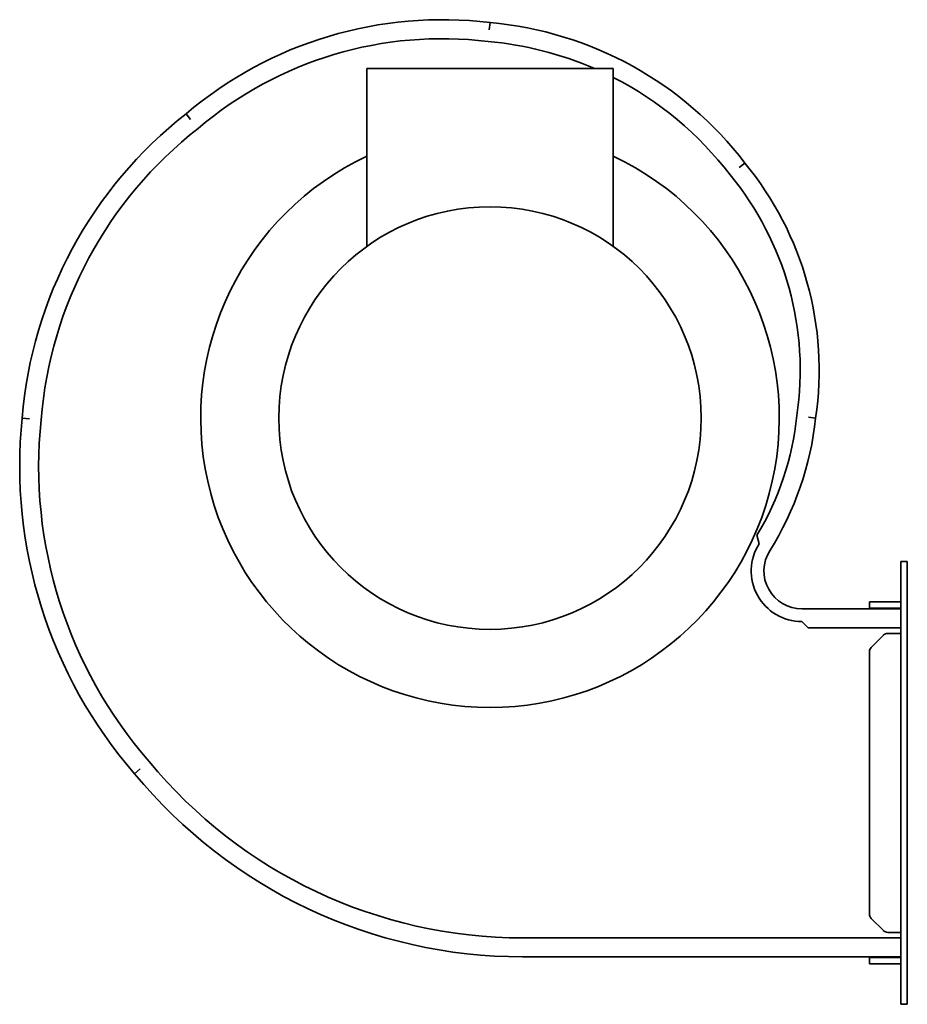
# Model space of a CAD drawing. Header units: millimetres. Extents: x 280 to 560, y 141 to 453.
import ezdxf

# ---------------------------------------------------------------- set-up
doc = ezdxf.new("R2010")
doc.units = ezdxf.units.MM
doc.header["$LTSCALE"] = 2
doc.layers.add('Krawędzie widoczne(ISO)', color=7, linetype='Continuous', lineweight=35, true_color=0x262659)

msp = doc.modelspace()

# ---------------------------------------------------------------- linework, layer by layer
at = {"layer": 'Krawędzie widoczne(ISO)'}
for p, q in [((428.15, 449.41), (428.39, 451.7)), ((389.39, 437.2), (467.39, 437.2)), ((389.39, 380.94), (389.39, 437.2)), ((467.39, 380.94), (467.39, 437.2)), ((333.68, 421.09), (332.23, 422.87)), ((507.2, 405.88), (509, 407.31)), ((531.39, 326.7), (529.11, 326.99)), ((282.69, 326.49), (280.39, 326.7)), ((513.54, 286.96), (512.84, 289.63)), ((513.54, 286.96), (513.54, 286.96)), ((558.39, 281.37), (558.39, 277.37)), ((558.39, 281.37), (560.39, 281.37)), ((560.39, 281.37), (560.39, 277.37)), ((558.39, 145.37), (558.39, 277.37)), ((560.39, 145.37), (560.39, 277.37)), ((548.39, 268.62), (548.98, 268.62)), ((548.39, 268.62), (548.39, 266.62)), ((552.81, 268.62), (548.98, 268.62)), ((552.81, 268.62), (554.22, 268.62)), ((554.22, 268.62), (556.39, 268.62)), ((556.39, 268.62), (558.39, 268.62)), ((558.39, 266.37), (527.04, 266.37)), ((548.98, 266.62), (548.39, 266.62)), ((548.98, 266.62), (552.81, 266.62)), ((554.22, 266.62), (552.81, 266.62)), ((556.39, 266.62), (554.22, 266.62)), ((558.39, 266.62), (556.39, 266.62)), ((529.04, 260.37), (527.04, 262.37)), ((529.04, 260.37), (558.39, 260.37)), ((554.22, 258.62), (556.39, 258.62)), ((558.39, 258.62), (556.39, 258.62)), ((548.98, 254.2), (552.81, 258.03)), ((548.39, 252.79), (548.39, 169.95)), ((317.72, 215.76), (315.96, 214.27)), ((552.81, 164.7), (548.98, 168.53)), ((558.39, 162.37), (438.69, 162.37)), ((554.22, 164.12), (556.39, 164.12)), ((556.39, 164.12), (558.39, 164.12)), ((438.69, 156.37), (558.39, 156.37)), ((548.39, 156.12), (548.98, 156.12)), ((548.39, 156.12), (548.39, 154.12)), ((552.81, 156.12), (548.98, 156.12)), ((552.81, 156.12), (554.22, 156.12)), ((556.39, 156.12), (554.22, 156.12)), ((556.39, 156.12), (558.39, 156.12)), ((548.98, 154.12), (548.39, 154.12)), ((548.98, 154.12), (552.81, 154.12)), ((554.22, 154.12), (552.81, 154.12)), ((554.22, 154.12), (556.39, 154.12)), ((558.39, 154.12), (556.39, 154.12)), ((558.39, 145.37), (558.39, 141.37)), ((560.39, 145.37), (560.39, 141.37)), ((558.39, 141.37), (560.39, 141.37))]:
    msp.add_line(p, q, dxfattribs=at)
msp.add_circle((428.39, 326.7), 66.8, dxfattribs=at)
for centre, radius, start, end in [((413.19, 327.63), 125, 83.013, 130.3675), ((418.39, 338.14), 114, 37.3553, 84.964), ((413.19, 327.63), 119, 82.9637, 130.4273), ((418.39, 338.14), 108, 66.5232, 85.0181), ((418.39, 338.14), 108, 37.296, 63.0142), ((415.95, 315.69), 136, 127.9947, 175.3562), ((415.95, 315.69), 130, 127.9399, 175.3857), ((428.39, 326.7), 91.5, 115.2285, 64.7715), ((429.51, 341.82), 103, 351.5612, 39.4845), ((429.51, 341.82), 97, 351.4856, 39.5503), ((433.93, 336.94), 92, 329.0562, 354.0835), ((427.61, 311.43), 148, 174.0787, 221.0334), ((427.61, 311.43), 142, 174.0517, 221.0662), ((433.93, 336.94), 98, 327.8282, 354.0039), ((527.04, 278.37), 16, 147.5205, 270), ((527.04, 278.37), 12, 147.8282, 270), ((554.22, 256.62), 2, 90, 135), ((550.39, 252.79), 2, 135, 180), ((438.69, 315.37), 153, 219.4509, 270), ((438.69, 315.37), 159, 219.4814, 270), ((550.39, 169.95), 2, 180, 225), ((554.22, 166.12), 2, 225, 270)]:
    msp.add_arc(centre, radius, start, end, dxfattribs=at)

doc.saveas('drawing.dxf')
